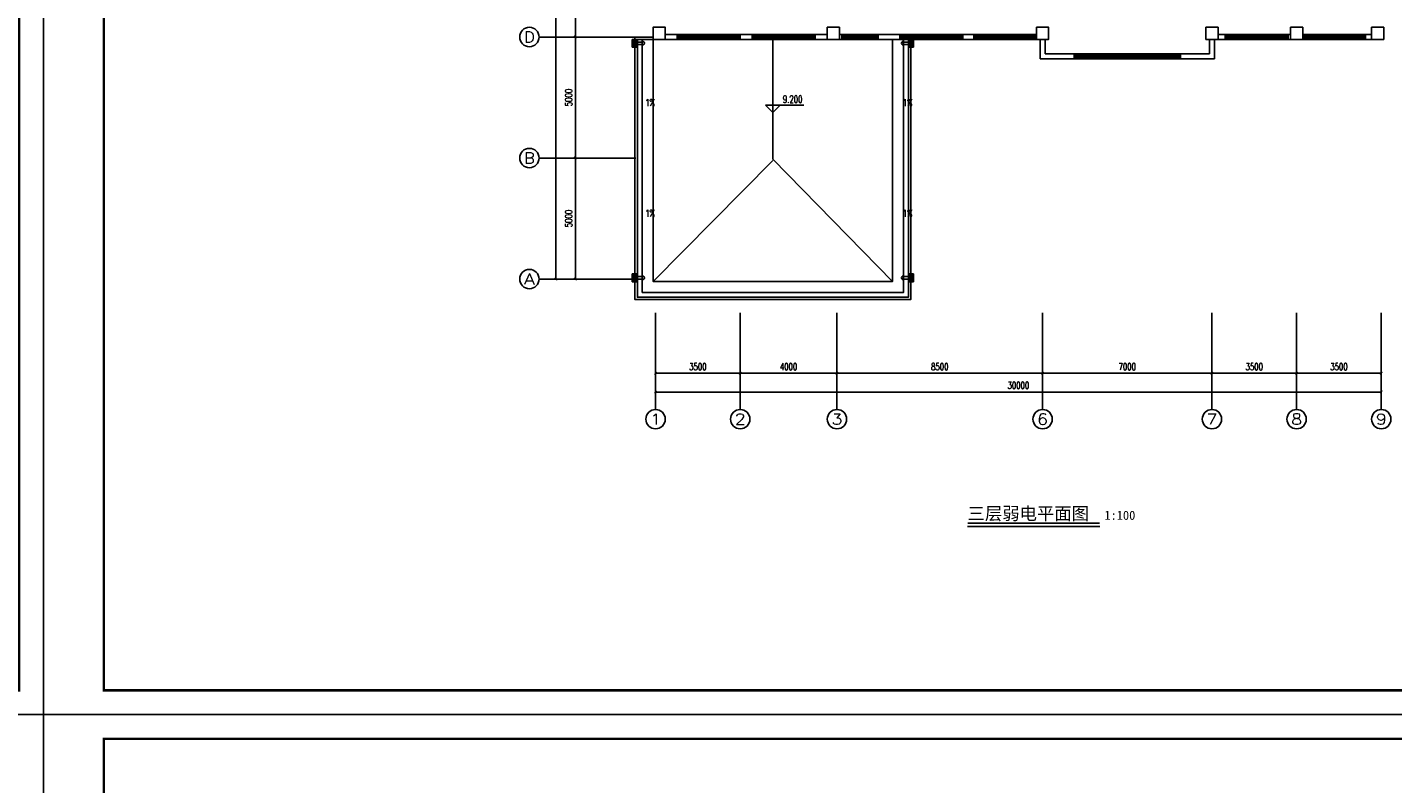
# Model space of a CAD drawing. Extents: x 427948 to 764348, y 274849 to 601549.
# Tile 117 of 212: x 679579 to 736021, y 390794 to 422043. Entities that reach past the tile are written whole.
import ezdxf
from ezdxf.enums import TextEntityAlignment as Align

# ---------------------------------------------------------------- set-up
doc = ezdxf.new("R2010")
doc.units = 0
doc.header["$LTSCALE"] = 1000
doc.header["$MEASUREMENT"] = 0
doc.layers.get('0').update_dxf_attribs({"linetype": 'CONTINUOUS'})
doc.layers.get('Defpoints').update_dxf_attribs({"linetype": 'CONTINUOUS'})
for name, color, linetype in [('AXIS', 3, 'CONTINUOUS'), ('AXIS_TEXT', 7, 'CONTINUOUS'), ('COLUMN', 9, 'CONTINUOUS'), ('DIM_ELEV', 3, 'CONTINUOUS'), ('DIM_SYMB', 3, 'CONTINUOUS'), ('PUB_DIM', 3, 'CONTINUOUS'), ('PUB_TEXT', 7, 'CONTINUOUS'), ('PUB_TITLE', 4, 'CONTINUOUS'), ('WALL', 2, 'CONTINUOUS'), ('WINDOW', 4, 'CONTINUOUS'), ('x细线', 135, 'CONTINUOUS'), ('水斗', 6, 'CONTINUOUS')]:
    doc.layers.add(name, color=color, linetype=linetype)
doc.styles.add('_TCH_AXIS', font='COMPLEX', dxfattribs={"bigfont": 'GBCBIG'})
doc.styles.add('_TCH_DIM', font='SIMPLEX', dxfattribs={"bigfont": 'GBCBIG'})
doc.styles.add('_TCH_DIM_T3', font='SIMPLEX', dxfattribs={"width": 0.705882, "bigfont": 'GBCBIG'})
doc.styles.add('COMPLEX', font='COMPLEX')
doc.styles.add('DIM_FONT', font='SIMPLEX.shx', dxfattribs={"width": 0.8})
doc.styles.add('黑体', font='simhei.ttf')
doc.dimstyles.new('_TCH_ARCH&&100', dxfattribs={"dimtxt": 297.5, "dimasz": 100, "dimexe": 250, "dimexo": 300, "dimgap": 126.25, "dimtad": 1, "dimdec": 0, "dimzin": 0, "dimdsep": 46, "dimtxsty": '_TCH_DIM_T3', "dimblk": 'ARCHTICK', "dimcen": 0.09, "dimclrt": 7, "dimazin": 2, "dimtfac": 1, "dimtdec": 0, "dimtix": 1, "dimtmove": 2, "dimatfit": 3, "dimfxl": 1, "dimtolj": 1, "dimtzin": 0, "dimarcsym": 0})

# ---------------------------------------------------------------- blocks, each defined once
blk = doc.blocks.new('24')
at = {"layer": 'PUB_TITLE', "linetype": 'Continuous'}
blk.add_lwpolyline([(-1193989, 144319), (-1109889, 144319), (-1109889, 203719), (-1193989, 203719)], close=True, dxfattribs=at)
at = {"layer": 'PUB_TITLE', "linetype": 'Continuous', "const_width": 100}
blk.add_lwpolyline([(-1191489, 145319), (-1110889, 145319), (-1110889, 202719), (-1191489, 202719)], close=True, dxfattribs=at)
blk = doc.blocks.new('_L1WAO')
for p, q in [((0, 180), (-320, 180)), ((-320, 180), (-320, 0)), ((-320, 0), (0, 0)), ((-224, 116), (-310, 170)), ((-10, 170), (-310, 170)), ((-310, 170), (-310, 10)), ((-310, 170), (-310, 170)), ((-224, 26), (-310, 10)), ((-310, 10), (-10, 10)), ((-310, 10), (-310, 10)), ((-96, 116), (-224, 116)), ((-224, 116), (-224, 26)), ((-224, 26), (-96, 26)), ((-96, 116), (-10, 170)), ((-96, 26), (-96, 116)), ((-96, 26), (-10, 10)), ((-10, 170), (-10, 170)), ((-10, 10), (-10, 170)), ((-10, 10), (-10, 10)), ((0, 0), (0, 180))]:
    blk.add_line(p, q)
at = {"style": 'DIM_FONT', "width": 0.8, "flags": 9}
for tag in ['XSIZE', 'YSIZE']:
    blk.add_attdef(tag, (0, 0), '', height=0.5, dxfattribs=at)
blk = doc.blocks.new('xcdsf')
at = {"layer": '水斗'}
for p, q in [((151845, -1119066), (151845, -1119386)), ((151856, -1119077), (151856, -1119376)), ((151915, -1119162), (151915, -1119290)), ((152265, -1119175), (152045, -1119175)), ((152245, -1119175), (152065, -1119175)), ((152265, -1119177), (152265, -1119277)), ((151845, -1119386), (152045, -1119386)), ((151915, -1119290), (151856, -1119376)), ((151856, -1119376), (152033, -1119376)), ((151856, -1119376), (151856, -1119376)), ((151915, -1119290), (152015, -1119290)), ((152265, -1119275), (152045, -1119275)), ((152245, -1119275), (152065, -1119275))]:
    blk.add_line(p, q, dxfattribs=at)
at = {"layer": '水斗', "extrusion": (0, 0, -1)}
blk.add_ellipse((152265, -1119227), major_axis=(86.9, 0), ratio=0.900657, start_param=4.712389, end_param=7.853982, dxfattribs=at)
at = {"layer": '水斗', "yscale": 1.110299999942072, "rotation": 90}
blk.add_blockref('_L1WAO', (152045, -1119066), dxfattribs=at)
blk = doc.blocks.new('_ArchTick')
at = {"color": 0, "linetype": 'ByBlock', "const_width": 0.4}
blk.add_lwpolyline([(-0.5, -0.5), (0.5, 0.5)], dxfattribs=at)
blk = doc.blocks.new('*D101')
at = {"layer": 'AXIS', "color": 0, "lineweight": -2}
for p, q in [((704434, 416643), (701984, 416643)), ((702234, 411643), (702234, 416643)), ((704434, 411643), (701984, 411643))]:
    blk.add_line(p, q, dxfattribs=at)
at = {"layer": 'Defpoints', "color": 0}
for p in [(702234, 416643), (704734, 416643), (704734, 411643)]:
    blk.add_point(p, dxfattribs=at)
at = {"layer": 'AXIS', "color": 0, "lineweight": -2, "xscale": 100, "yscale": 100, "zscale": 100}
for p, rotation in [((702234, 416643), 90), ((702234, 411643), 270)]:
    blk.add_blockref('_ArchTick', p, dxfattribs=dict(at, rotation=rotation))
at = {"layer": 'AXIS', "color": 7, "insert": (701959, 414143), "char_height": 297.5, "attachment_point": 5, "rotation": 90, "style": '_TCH_DIM_T3'}
blk.add_mtext('\\A1;5000', dxfattribs=at)
blk = doc.blocks.new('*D102')
at = {"layer": 'AXIS', "color": 0, "lineweight": -2}
for p, q in [((704434, 421643), (701984, 421643)), ((702234, 416643), (702234, 421643)), ((704434, 416643), (701984, 416643))]:
    blk.add_line(p, q, dxfattribs=at)
at = {"layer": 'Defpoints', "color": 0}
for p in [(702234, 421643), (704734, 421643), (704734, 416643)]:
    blk.add_point(p, dxfattribs=at)
at = {"layer": 'AXIS', "color": 0, "lineweight": -2, "xscale": 100, "yscale": 100, "zscale": 100}
for p, rotation in [((702234, 421643), 90), ((702234, 416643), 270)]:
    blk.add_blockref('_ArchTick', p, dxfattribs=dict(at, rotation=rotation))
at = {"layer": 'AXIS', "color": 7, "insert": (701959, 419143), "char_height": 297.5, "attachment_point": 5, "rotation": 90, "style": '_TCH_DIM_T3'}
blk.add_mtext('\\A1;5000', dxfattribs=at)
blk = doc.blocks.new('*D103')
at = {"layer": 'AXIS', "color": 0, "lineweight": -2}
for p, q in [((704434, 429143), (701984, 429143)), ((702234, 421643), (702234, 429143)), ((704434, 421643), (701984, 421643))]:
    blk.add_line(p, q, dxfattribs=at)
at = {"layer": 'Defpoints', "color": 0}
for p in [(702234, 429143), (704734, 429143), (704734, 421643)]:
    blk.add_point(p, dxfattribs=at)
at = {"layer": 'AXIS', "color": 0, "lineweight": -2, "xscale": 100, "yscale": 100, "zscale": 100}
for p, rotation in [((702234, 429143), 90), ((702234, 421643), 270)]:
    blk.add_blockref('_ArchTick', p, dxfattribs=dict(at, rotation=rotation))
at = {"layer": 'AXIS', "color": 7, "insert": (701959, 425393), "char_height": 297.5, "attachment_point": 5, "rotation": 90, "style": '_TCH_DIM_T3'}
blk.add_mtext('\\A1;7500', dxfattribs=at)
blk = doc.blocks.new('*D106')
at = {"layer": 'AXIS', "color": 0, "lineweight": -2}
for p, q in [((704434, 438843), (701184, 438843)), ((701434, 411643), (701434, 438843)), ((704434, 411643), (701184, 411643))]:
    blk.add_line(p, q, dxfattribs=at)
at = {"layer": 'Defpoints', "color": 0}
for p in [(701434, 438843), (704734, 438843), (704734, 411643)]:
    blk.add_point(p, dxfattribs=at)
at = {"layer": 'AXIS', "color": 0, "lineweight": -2, "xscale": 100, "yscale": 100, "zscale": 100}
for p, rotation in [((701434, 438843), 90), ((701434, 411643), 270)]:
    blk.add_blockref('_ArchTick', p, dxfattribs=dict(at, rotation=rotation))
at = {"layer": 'AXIS', "color": 7, "insert": (701159, 425243), "char_height": 297.5, "attachment_point": 5, "rotation": 90, "style": '_TCH_DIM_T3'}
blk.add_mtext('\\A1;27200', dxfattribs=at)
blk = doc.blocks.new('*D148')
at = {"layer": 'AXIS', "color": 0, "lineweight": -2}
for p, q in [((705549, 409975), (705549, 406725)), ((735549, 409975), (735549, 406725)), ((705549, 406975), (735549, 406975))]:
    blk.add_line(p, q, dxfattribs=at)
at = {"layer": 'Defpoints', "color": 0}
for p in [(705549, 410275), (735549, 410275), (735549, 406975)]:
    blk.add_point(p, dxfattribs=at)
at = {"layer": 'AXIS', "color": 0, "lineweight": -2, "xscale": 100, "yscale": 100, "zscale": 100, "rotation": 180}
blk.add_blockref('_ArchTick', (705549, 406975), dxfattribs=at)
at = {"layer": 'AXIS', "color": 0, "lineweight": -2, "xscale": 100, "yscale": 100, "zscale": 100}
blk.add_blockref('_ArchTick', (735549, 406975), dxfattribs=at)
at = {"layer": 'AXIS', "color": 7, "insert": (720549, 407250), "char_height": 297.5, "attachment_point": 5, "style": '_TCH_DIM_T3'}
blk.add_mtext('\\A1;30000', dxfattribs=at)
blk = doc.blocks.new('*D149')
at = {"layer": 'Defpoints', "color": 0}
for p in [(705549, 410355), (709049, 410355), (709049, 407749)]:
    blk.add_point(p, dxfattribs=at)
at = {"layer": 'PUB_DIM', "color": 0, "lineweight": -2}
for p, q in [((705549, 410055), (705549, 407499)), ((709049, 410055), (709049, 407499)), ((705549, 407749), (709049, 407749))]:
    blk.add_line(p, q, dxfattribs=at)
at = {"layer": 'PUB_DIM', "color": 0, "lineweight": -2, "xscale": 100, "yscale": 100, "zscale": 100, "rotation": 180}
blk.add_blockref('_ArchTick', (705549, 407749), dxfattribs=at)
at = {"layer": 'PUB_DIM', "color": 0, "lineweight": -2, "xscale": 100, "yscale": 100, "zscale": 100}
blk.add_blockref('_ArchTick', (709049, 407749), dxfattribs=at)
at = {"layer": 'PUB_DIM', "color": 7, "insert": (707299, 408024), "char_height": 297.5, "attachment_point": 5, "style": '_TCH_DIM_T3'}
blk.add_mtext('\\A1;3500', dxfattribs=at)
blk = doc.blocks.new('*D150')
at = {"layer": 'Defpoints', "color": 0}
for p in [(709049, 410355), (713049, 410355), (713049, 407749)]:
    blk.add_point(p, dxfattribs=at)
at = {"layer": 'PUB_DIM', "color": 0, "lineweight": -2}
for p, q in [((709049, 410055), (709049, 407499)), ((713049, 410055), (713049, 407499)), ((709049, 407749), (713049, 407749))]:
    blk.add_line(p, q, dxfattribs=at)
at = {"layer": 'PUB_DIM', "color": 0, "lineweight": -2, "xscale": 100, "yscale": 100, "zscale": 100, "rotation": 180}
blk.add_blockref('_ArchTick', (709049, 407749), dxfattribs=at)
at = {"layer": 'PUB_DIM', "color": 0, "lineweight": -2, "xscale": 100, "yscale": 100, "zscale": 100}
blk.add_blockref('_ArchTick', (713049, 407749), dxfattribs=at)
at = {"layer": 'PUB_DIM', "color": 7, "insert": (711049, 408024), "char_height": 297.5, "attachment_point": 5, "style": '_TCH_DIM_T3'}
blk.add_mtext('\\A1;4000', dxfattribs=at)
blk = doc.blocks.new('*D151')
at = {"layer": 'Defpoints', "color": 0}
for p in [(713049, 410355), (721549, 410355), (721549, 407749)]:
    blk.add_point(p, dxfattribs=at)
at = {"layer": 'PUB_DIM', "color": 0, "lineweight": -2}
for p, q in [((713049, 410055), (713049, 407499)), ((721549, 410055), (721549, 407499)), ((713049, 407749), (721549, 407749))]:
    blk.add_line(p, q, dxfattribs=at)
at = {"layer": 'PUB_DIM', "color": 0, "lineweight": -2, "xscale": 100, "yscale": 100, "zscale": 100, "rotation": 180}
blk.add_blockref('_ArchTick', (713049, 407749), dxfattribs=at)
at = {"layer": 'PUB_DIM', "color": 0, "lineweight": -2, "xscale": 100, "yscale": 100, "zscale": 100}
blk.add_blockref('_ArchTick', (721549, 407749), dxfattribs=at)
at = {"layer": 'PUB_DIM', "color": 7, "insert": (717299, 408024), "char_height": 297.5, "attachment_point": 5, "style": '_TCH_DIM_T3'}
blk.add_mtext('\\A1;8500', dxfattribs=at)
blk = doc.blocks.new('*D152')
at = {"layer": 'Defpoints', "color": 0}
for p in [(721549, 410355), (728549, 410355), (728549, 407749)]:
    blk.add_point(p, dxfattribs=at)
at = {"layer": 'PUB_DIM', "color": 0, "lineweight": -2}
for p, q in [((721549, 410055), (721549, 407499)), ((728549, 410055), (728549, 407499)), ((721549, 407749), (728549, 407749))]:
    blk.add_line(p, q, dxfattribs=at)
at = {"layer": 'PUB_DIM', "color": 0, "lineweight": -2, "xscale": 100, "yscale": 100, "zscale": 100, "rotation": 180}
blk.add_blockref('_ArchTick', (721549, 407749), dxfattribs=at)
at = {"layer": 'PUB_DIM', "color": 0, "lineweight": -2, "xscale": 100, "yscale": 100, "zscale": 100}
blk.add_blockref('_ArchTick', (728549, 407749), dxfattribs=at)
at = {"layer": 'PUB_DIM', "color": 7, "insert": (725049, 408024), "char_height": 297.5, "attachment_point": 5, "style": '_TCH_DIM_T3'}
blk.add_mtext('\\A1;7000', dxfattribs=at)
blk = doc.blocks.new('*D153')
at = {"layer": 'Defpoints', "color": 0}
for p in [(728549, 410355), (732049, 410355), (732049, 407749)]:
    blk.add_point(p, dxfattribs=at)
at = {"layer": 'PUB_DIM', "color": 0, "lineweight": -2}
for p, q in [((728549, 410055), (728549, 407499)), ((732049, 410055), (732049, 407499)), ((728549, 407749), (732049, 407749))]:
    blk.add_line(p, q, dxfattribs=at)
at = {"layer": 'PUB_DIM', "color": 0, "lineweight": -2, "xscale": 100, "yscale": 100, "zscale": 100, "rotation": 180}
blk.add_blockref('_ArchTick', (728549, 407749), dxfattribs=at)
at = {"layer": 'PUB_DIM', "color": 0, "lineweight": -2, "xscale": 100, "yscale": 100, "zscale": 100}
blk.add_blockref('_ArchTick', (732049, 407749), dxfattribs=at)
at = {"layer": 'PUB_DIM', "color": 7, "insert": (730299, 408024), "char_height": 297.5, "attachment_point": 5, "style": '_TCH_DIM_T3'}
blk.add_mtext('\\A1;3500', dxfattribs=at)
blk = doc.blocks.new('*D154')
at = {"layer": 'Defpoints', "color": 0}
for p in [(732049, 410355), (735549, 410355), (735549, 407749)]:
    blk.add_point(p, dxfattribs=at)
at = {"layer": 'PUB_DIM', "color": 0, "lineweight": -2}
for p, q in [((732049, 410055), (732049, 407499)), ((735549, 410055), (735549, 407499)), ((732049, 407749), (735549, 407749))]:
    blk.add_line(p, q, dxfattribs=at)
at = {"layer": 'PUB_DIM', "color": 0, "lineweight": -2, "xscale": 100, "yscale": 100, "zscale": 100, "rotation": 180}
blk.add_blockref('_ArchTick', (732049, 407749), dxfattribs=at)
at = {"layer": 'PUB_DIM', "color": 0, "lineweight": -2, "xscale": 100, "yscale": 100, "zscale": 100}
blk.add_blockref('_ArchTick', (735549, 407749), dxfattribs=at)
at = {"layer": 'PUB_DIM', "color": 7, "insert": (733799, 408024), "char_height": 297.5, "attachment_point": 5, "style": '_TCH_DIM_T3'}
blk.add_mtext('\\A1;3500', dxfattribs=at)
blk = doc.blocks.new('$TCHSYS$WIN2D')
for p, q in [((-0.5, 0.5), (0.5, 0.5)), ((-0.5, 0.5), (-0.5, -0.5)), ((0.5, 0.5), (0.5, -0.5)), ((0.5, 0.167), (-0.5, 0.167)), ((0.5, -0.167), (-0.5, -0.167)), ((-0.5, -0.5), (0.5, -0.5))]:
    blk.add_line(p, q)
blk = doc.blocks.new('_FZHK')
blk.add_lwpolyline([(-0.5, -0.5), (0.5, -0.5), (0.5, 0.5), (-0.5, 0.5)], close=True)
blk = doc.blocks.new('_AXISO')
blk.add_circle((0, 0), 0.5)
at = {"layer": 'AXIS_TEXT', "style": 'COMPLEX', "width": 1.041667}
blk.add_attdef('A', text='', height=0.56, dxfattribs=at).set_placement((-0.25, -0.28), (0.25, -0.28), align=Align.FIT)

msp = doc.modelspace()

# ---------------------------------------------------------------- linework, layer by layer
at = {"layer": 'AXIS'}
for p, q in [((704734.4, 421643.3), (700734.4, 421643.3)), ((704734.4, 416643.3), (700734.4, 416643.3)), ((704734.4, 411643.3), (700734.4, 411643.3)), ((705549.4, 410253.4), (705549.4, 406253.4)), ((709049.4, 410253.4), (709049.4, 406253.4)), ((713049.4, 410253.4), (713049.4, 406253.4)), ((721549.4, 410253.4), (721549.4, 406253.4)), ((728549.4, 410253.4), (728549.4, 406253.4)), ((732049.4, 410253.4), (732049.4, 406253.4)), ((735549.4, 410253.4), (735549.4, 406253.4))]:
    msp.add_line(p, q, dxfattribs=at)
at = {"layer": 'DIM_ELEV'}
for p, q in [((710399.4, 418523.2), (710099.4, 418823.2)), ((710099.4, 418823.2), (711681.4, 418823.2)), ((710399.4, 418523.2), (710699.4, 418823.2))]:
    msp.add_line(p, q, dxfattribs=at)
at = {"layer": 'DIM_SYMB'}
for points in [[(705266, 419416.2, 0, 0, 0), (705266, 420533.1, 80, 0, 0), (705266, 420833.1, 0, 0, 0)], [(715914.7, 419416.2, 0, 0, 0), (715914.7, 420533.1, 80, 0, 0), (715914.7, 420833.1, 0, 0, 0)], [(705266, 413870.4, 0, 0, 0), (705266, 412753.5, 80, 0, 0), (705266, 412453.5, 0, 0, 0)], [(715914.7, 413870.4, 0, 0, 0), (715914.7, 412753.5, 80, 0, 0), (715914.7, 412453.5, 0, 0, 0)]]:
    msp.add_lwpolyline(points, format="xyseb", dxfattribs=at)
at = {"layer": 'DIM_SYMB', "const_width": 70}
msp.add_lwpolyline([(718447.2, 401554.9), (723909, 401554.9)], dxfattribs=at)
at = {"layer": 'DIM_SYMB'}
msp.add_lwpolyline([(718447.2, 401414.9), (723909, 401414.9)], dxfattribs=at)
at = {"layer": 'WALL'}
for p, q in [((706449.4, 421743.3), (705949.4, 421743.3)), ((706449.4, 421543.3), (706449.4, 421743.3)), ((709549.4, 421743.3), (709049.4, 421743.3)), ((709049.4, 421743.3), (709049.4, 421543.3)), ((709549.4, 421543.3), (709549.4, 421743.3)), ((712649.4, 421743.3), (712149.4, 421743.3)), ((712149.4, 421743.3), (712149.4, 421543.3)), ((713249.4, 421743.3), (713149.4, 421743.3)), ((713249.4, 421543.3), (713249.4, 421743.3)), ((715649.4, 421743.3), (714749.4, 421743.3)), ((714749.4, 421743.3), (714749.4, 421543.3)), ((715649.4, 421543.3), (715649.4, 421743.3)), ((718699.4, 421743.3), (718249.4, 421743.3)), ((718249.4, 421743.3), (718249.4, 421543.3)), ((718699.4, 421543.3), (718699.4, 421743.3)), ((729099.4, 421743.3), (728799.4, 421743.3)), ((729099.4, 421543.3), (729099.4, 421743.3)), ((731799.4, 421743.3), (731699.4, 421743.3)), ((731699.4, 421743.3), (731699.4, 421543.3)), ((735149.4, 421743.3), (734899.4, 421743.3)), ((734899.4, 421743.3), (734899.4, 421543.3)), ((705949.4, 421543.3), (706449.4, 421543.3)), ((709049.4, 421543.3), (709549.4, 421543.3)), ((710399.4, 416593.3), (710399.4, 421543.3)), ((712149.4, 421543.3), (712649.4, 421543.3)), ((713149.4, 421543.3), (713249.4, 421543.3)), ((714749.4, 421543.3), (715649.4, 421543.3)), ((718249.4, 421543.3), (718699.4, 421543.3)), ((721449.4, 420743.3), (721449.4, 421543.3)), ((721649.4, 420943.3), (721649.4, 421543.3)), ((728449.4, 420943.3), (728449.4, 421543.3)), ((728649.4, 420743.3), (728649.4, 421543.3)), ((728799.4, 421543.3), (729099.4, 421543.3)), ((731699.4, 421543.3), (731799.4, 421543.3)), ((734899.4, 421543.3), (735149.4, 421543.3)), ((721449.4, 420743.3), (722849.4, 420743.3)), ((722849.4, 420943.3), (721649.4, 420943.3)), ((722849.4, 420743.3), (722849.4, 420943.3)), ((728449.4, 420943.3), (727249.4, 420943.3)), ((727249.4, 420943.3), (727249.4, 420743.3)), ((727249.4, 420743.3), (728649.4, 420743.3)), ((705449.4, 411543.3), (710399.4, 416543.3)), ((715349.4, 411543.3), (710399.4, 416593.3))]:
    msp.add_line(p, q, dxfattribs=at)
for points in [[(705449.4, 421643.3), (704699.4, 421643.3), (704699.4, 410793.3), (716099.4, 410793.3), (716099.4, 421543.3)], [(705449.4, 421543.3), (704799.4, 421543.3), (704799.4, 410893.3), (715999.4, 410893.3), (715999.4, 421543.3)], [(705449.4, 421543.3), (705449.4, 411543.3), (715349.4, 411543.3), (715349.4, 421543.3)]]:
    msp.add_lwpolyline(points, dxfattribs=at)
at = {"layer": 'x细线'}
msp.add_lwpolyline([(704999.4, 421543.3), (704999.4, 411093.3), (715799.4, 411093.3), (715799.4, 421543.3)], dxfattribs=at)

# ---------------------------------------------------------------- block references
for p in [(1790136.9, 249330.5), (1874236.9, 249330.5), (1874236.9, 189930.5)]:
    msp.add_blockref('24', p)
at = {"layer": 'AXIS'}
ref = msp.add_blockref('_AXISO', (700334.4, 421643.3), dxfattribs=dict(at, xscale=800, yscale=800, zscale=800))
ref.add_attrib('A', 'D', dxfattribs={"layer": 'AXIS_TEXT', "height": 452.5, "style": '_TCH_AXIS', "width": 1.235294}).set_placement((700108.1, 421417), (700560.6, 421417), align=Align.FIT)
ref = msp.add_blockref('_AXISO', (700334.4, 416643.3), dxfattribs=dict(at, xscale=800, yscale=800, zscale=800))
ref.add_attrib('A', 'B', dxfattribs={"layer": 'AXIS_TEXT', "height": 452.5, "style": '_TCH_AXIS', "width": 1.235294}).set_placement((700108.1, 416417), (700560.6, 416417), align=Align.FIT)
ref = msp.add_blockref('_AXISO', (700334.4, 411643.3), dxfattribs=dict(at, xscale=800, yscale=800, zscale=800))
ref.add_attrib('A', 'A', dxfattribs={"layer": 'AXIS_TEXT', "height": 452.5, "style": '_TCH_AXIS', "width": 1.166667}).set_placement((700108.1, 411417), (700560.6, 411417), align=Align.FIT)
ref = msp.add_blockref('_AXISO', (705549.4, 405853.4), dxfattribs=dict(at, xscale=800, yscale=800, zscale=800))
ref.add_attrib('A', '1', dxfattribs={"layer": 'AXIS_TEXT', "height": 452.5, "style": '_TCH_AXIS', "width": 2.333333}).set_placement((705323.1, 405627.1), (705775.6, 405627.1), align=Align.FIT)
ref = msp.add_blockref('_AXISO', (709049.4, 405853.4), dxfattribs=dict(at, xscale=800, yscale=800, zscale=800))
ref.add_attrib('A', '2', dxfattribs={"layer": 'AXIS_TEXT', "height": 452.5, "style": '_TCH_AXIS', "width": 1.5}).set_placement((708823.1, 405627.1), (709275.6, 405627.1), align=Align.FIT)
ref = msp.add_blockref('_AXISO', (713049.4, 405853.4), dxfattribs=dict(at, xscale=800, yscale=800, zscale=800))
ref.add_attrib('A', '3', dxfattribs={"layer": 'AXIS_TEXT', "height": 452.5, "style": '_TCH_AXIS', "width": 1.5}).set_placement((712823.1, 405627.1), (713275.6, 405627.1), align=Align.FIT)
ref = msp.add_blockref('_AXISO', (721549.4, 405853.4), dxfattribs=dict(at, xscale=800, yscale=800, zscale=800))
ref.add_attrib('A', '6', dxfattribs={"layer": 'AXIS_TEXT', "height": 452.5, "style": '_TCH_AXIS', "width": 1.5}).set_placement((721323.1, 405627.1), (721775.6, 405627.1), align=Align.FIT)
ref = msp.add_blockref('_AXISO', (728549.4, 405853.4), dxfattribs=dict(at, xscale=800, yscale=800, zscale=800))
ref.add_attrib('A', '7', dxfattribs={"layer": 'AXIS_TEXT', "height": 452.5, "style": '_TCH_AXIS', "width": 1.5}).set_placement((728323.1, 405627.1), (728775.6, 405627.1), align=Align.FIT)
ref = msp.add_blockref('_AXISO', (732049.4, 405853.4), dxfattribs=dict(at, xscale=800, yscale=800, zscale=800))
ref.add_attrib('A', '8', dxfattribs={"layer": 'AXIS_TEXT', "height": 452.5, "style": '_TCH_AXIS', "width": 1.5}).set_placement((731823.1, 405627.1), (732275.6, 405627.1), align=Align.FIT)
ref = msp.add_blockref('_AXISO', (735549.4, 405853.4), dxfattribs=dict(at, xscale=800, yscale=800, zscale=800))
ref.add_attrib('A', '9', dxfattribs={"layer": 'AXIS_TEXT', "height": 452.5, "style": '_TCH_AXIS', "width": 1.5}).set_placement((735323.1, 405627.1), (735775.6, 405627.1), align=Align.FIT)
at = {"layer": 'COLUMN', "xscale": 500, "yscale": 500, "zscale": 500}
for p in [(705699.4, 421793.3), (712899.4, 421793.3), (721549.4, 421793.3), (728549.4, 421793.3), (732049.4, 421793.3), (735399.4, 421793.3)]:
    msp.add_blockref('_FZHK', p, dxfattribs=at)
at = {"layer": 'WINDOW', "rotation": 180}
for p, xscale, yscale, zscale in [((707749.4, 421643.3), 2600, -200, 2600), ((710849.4, 421643.3), 2600, -200, 2600), ((713999.4, 421643.3), 1500, -200, 1500), ((716949.4, 421643.3), 2600, -200, 2600), ((719999.4, 421643.3), 2600, -200, 2600), ((730399.4, 421643.3), 2600, -200, 2600), ((733599.4, 421643.3), 2600, -200, 2600), ((725049.4, 420843.3), -4400, 200, -4400)]:
    msp.add_blockref('$TCHSYS$WIN2D', p, dxfattribs=dict(at, xscale=xscale, yscale=yscale, zscale=zscale))
at = {"layer": '水斗', "xscale": -1, "rotation": 180}
for p in [(552734.8, -697840.1), (552734.8, -707533.3)]:
    msp.add_blockref('xcdsf', p, dxfattribs=at)
at = {"layer": '水斗', "rotation": 180}
for p in [(868063.9, -697840.1), (868063.9, -707533.3)]:
    msp.add_blockref('xcdsf', p, dxfattribs=at)

# ---------------------------------------------------------------- texts
at = {"layer": 'PUB_TEXT', "style": '_TCH_DIM', "width": 0.705882}
for s, p in [('1%%%', (705125.2, 418779)), ('9.200', (710811.4, 418923.3)), ('1%%%', (715773.9, 418779)), ('1%%%', (705125.2, 414210.1)), ('1%%%', (715773.9, 414210.1))]:
    msp.add_text(s, height=297.5, dxfattribs=at).set_placement(p)
at = {"layer": 'PUB_TEXT', "style": '黑体'}
for s, height, p in [('三层弱电平面图', 525.74, (718447.2, 401694.9)), ('1:100', 375.53, (724104.2, 401694.9))]:
    msp.add_text(s, height=height, dxfattribs=at).set_placement(p)

# ---------------------------------------------------------------- dimensions: what is measured, and where the dimension line sits
at = {"layer": 'AXIS'}
for p1, p2, distance, picture, middle in [((704734.4, 411643.3), (704734.4, 438843.3), 3300, '*D106', (701159.4, 425243.3)), ((704734.4, 421643.3), (704734.4, 429143.3), 2500, '*D103', (701959.4, 425393.3)), ((704734.4, 416643.3), (704734.4, 421643.3), 2500, '*D102', (701959.4, 419143.3)), ((704734.4, 411643.3), (704734.4, 416643.3), 2500, '*D101', (701959.4, 414143.3)), ((705549.4, 410275.3), (735549.4, 410275.3), -3300, '*D148', (720549.4, 407250.3))]:
    dim = msp.add_aligned_dim(p1=p1, p2=p2, distance=distance, dimstyle='_TCH_ARCH&&100', dxfattribs=at)
    dim.commit()
    dim.dimension.update_dxf_attribs({"geometry": picture, "text_midpoint": middle})
at = {"layer": 'PUB_DIM'}
for p1, p2, picture, middle in [((705549.4, 410355.4), (709049.4, 410355.4), '*D149', (707299.4, 408023.6)), ((709049.4, 410355.4), (713049.4, 410355.4), '*D150', (711049.4, 408023.6)), ((713049.4, 410355.4), (721549.4, 410355.4), '*D151', (717299.4, 408023.6)), ((721549.4, 410355.4), (728549.4, 410355.4), '*D152', (725049.4, 408023.6)), ((728549.4, 410355.4), (732049.4, 410355.4), '*D153', (730299.4, 408023.6)), ((732049.4, 410355.4), (735549.4, 410355.4), '*D154', (733799.4, 408023.6))]:
    dim = msp.add_aligned_dim(p1=p1, p2=p2, distance=-2606.8, dimstyle='_TCH_ARCH&&100', dxfattribs=at)
    dim.commit()
    dim.dimension.update_dxf_attribs({"geometry": picture, "text_midpoint": middle})

doc.saveas('drawing.dxf')
